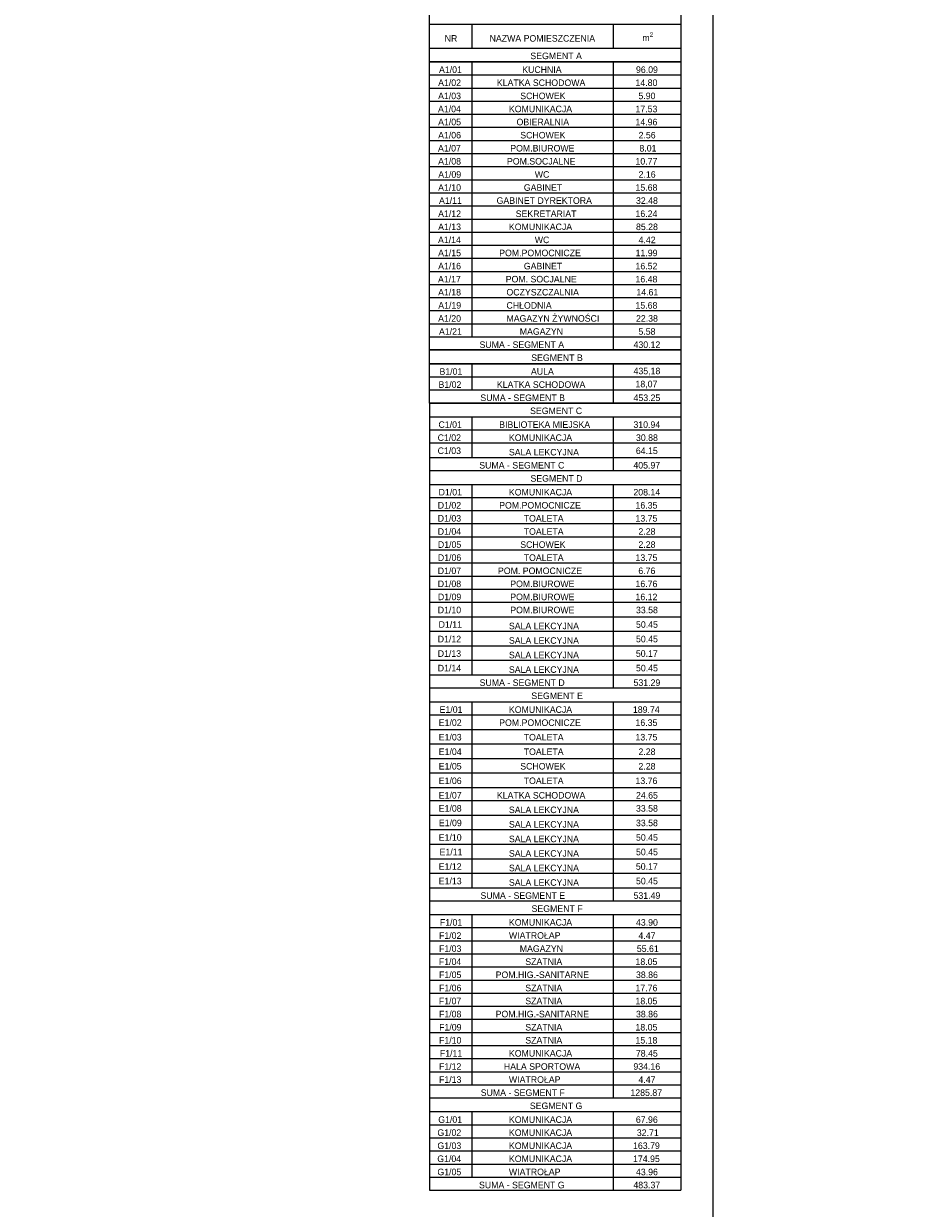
# Model space of a CAD drawing. Header units: centimetres. Extents: x -17621 to 77377, y -18613 to 66.
# Tile 88 of 173: x 16126 to 22306, y -14311 to -6167. Entities that reach past the tile are written whole.
import ezdxf

# ---------------------------------------------------------------- set-up
doc = ezdxf.new("R2010")
doc.units = ezdxf.units.CM
doc.layers.add('a_wymiarowanie', color=211, linetype='Continuous', lineweight=0)
for name, color, linetype in [('PDF2_A060 OZNACZENIA', 7, 'Continuous'), ('PDF2_A220 ŚCIANY WEWNĘTRZNE', 7, 'Continuous'), ('PDF2_Text', 7, 'Continuous'), ('PDF3_WIDOKOWA', 7, 'Continuous'), ('PDF_Text', 7, 'Continuous')]:
    doc.layers.add(name, color=color, linetype=linetype)
doc.styles.add('PDF Century Gothic', font='GOTHIC.TTF')
doc.dimstyles.new('ISO-25', dxfattribs={"dimtxt": 25, "dimasz": 20, "dimexe": 0.6, "dimexo": 0.375, "dimtad": 1, "dimdec": 0, "dimtxsty": 'PDF Century Gothic', "dimblk": 'ARCHTICK', "dimcen": 2.5, "dimadec": 1, "dimazin": 0, "dimtfac": 1, "dimtdec": 0, "dimtmove": 0, "dimatfit": 3, "dimldrblk": 'ARCHTICK', "dimfxl": 2, "dimfxlon": 1, "dimarcsym": 0})

# ---------------------------------------------------------------- blocks, each defined once
blk = doc.blocks.new('_ArchTick')
at = {"color": 0, "linetype": 'ByBlock', "const_width": 0.15}
blk.add_lwpolyline([(-0.5, -0.5), (0.5, 0.5)], dxfattribs=at)
blk = doc.blocks.new('*D1008')
at = {"layer": 'a_wymiarowanie', "color": 0, "linetype": 'Continuous', "lineweight": -2, "transparency": 16777216}
for p, q in [((27358, -10589.6), (27360.6, -10589.6)), ((27360, -10858.5), (27360, -10589.6)), ((27362, -10858.5), (27359.4, -10858.5))]:
    blk.add_line(p, q, dxfattribs=at)
at = {"layer": 'Defpoints', "color": 0, "linetype": 'Continuous', "transparency": 16777216}
for p in [(9504.8, -10589.6), (27360, -10589.6), (27387.7, -10858.5)]:
    blk.add_point(p, dxfattribs=at)
at = {"layer": 'a_wymiarowanie', "color": 0, "linetype": 'Continuous', "lineweight": -2, "transparency": 16777216, "xscale": 20, "yscale": 20, "zscale": 20}
for p, rotation in [((27360, -10589.6), 90), ((27360, -10858.5), 270)]:
    blk.add_blockref('_ArchTick', p, dxfattribs=dict(at, rotation=rotation))
at = {"layer": 'a_wymiarowanie', "color": 0, "linetype": 'Continuous', "lineweight": 0, "transparency": 16777216, "insert": (27346.2, -10724.1), "char_height": 25, "attachment_point": 5, "rotation": 90, "style": 'PDF Century Gothic'}
blk.add_mtext('269', dxfattribs=at)
blk = doc.blocks.new('*D1009')
at = {"layer": 'a_wymiarowanie', "color": 0, "linetype": 'Continuous', "lineweight": -2, "transparency": 16777216}
for p, q in [((27360, -10589.6), (27360, -10569.6)), ((27360, -10589.6), (27400.9, -10577.3)), ((27400.9, -10577.3), (27400.9, -10559)), ((27358, -10589.6), (27360.6, -10589.6)), ((27358, -10589.6), (27360.6, -10589.6)), ((27360, -10589.6), (27360, -10609.6))]:
    blk.add_line(p, q, dxfattribs=at)
at = {"layer": 'Defpoints', "color": 0, "linetype": 'Continuous', "transparency": 16777216}
for p in [(9427.8, -10589.6), (9504.8, -10589.6), (27360, -10589.6)]:
    blk.add_point(p, dxfattribs=at)
at = {"layer": 'a_wymiarowanie', "color": 0, "linetype": 'Continuous', "lineweight": -2, "transparency": 16777216, "xscale": 20, "yscale": 20, "zscale": 20}
for rotation in [90, 270]:
    blk.add_blockref('_ArchTick', (27360, -10589.6), dxfattribs=dict(at, rotation=rotation))
at = {"layer": 'a_wymiarowanie', "color": 0, "linetype": 'Continuous', "lineweight": 0, "transparency": 16777216, "insert": (27387.1, -10568.1), "char_height": 25, "attachment_point": 5, "rotation": 90, "style": 'PDF Century Gothic'}
blk.add_mtext('0', dxfattribs=at)

msp = doc.modelspace()

# ---------------------------------------------------------------- linework, layer by layer
at = {"layer": 'PDF2_A060 OZNACZENIA', "lineweight": 9}
for points in [[(20645.8, -8410.2), (18916.1, -8410.2), (18916.1, -5930.3), (20645.8, -5930.3)], [(20645.8, -8775.1), (18916.1, -8775.1), (18916.1, -8410.2), (20645.8, -8410.2)]]:
    msp.add_lwpolyline(points, close=True, dxfattribs=at)
for points in [[(18916.1, -6171.6), (20645.8, -6171.6)], [(19208.2, -6171.6), (19208.2, -6335)], [(20178.4, -6171.6), (20178.4, -6335)], [(18916.1, -6335), (20645.8, -6335)], [(18916.1, -6429.9), (20645.8, -6429.9)], [(19208.2, -6429.9), (19208.2, -8319.6)], [(20178.4, -6429.9), (20178.4, -8410.2)], [(18916.1, -6519.6), (20645.8, -6519.6)], [(18916.1, -6610.2), (20645.8, -6610.2)], [(18916.1, -6699.9), (20645.8, -6699.9)], [(18916.1, -6789.7), (20645.8, -6789.7)], [(18916.1, -6879.4), (20645.8, -6879.4)], [(18916.1, -6970), (20645.8, -6970)], [(18916.1, -7059.8), (20645.8, -7059.8)], [(18916.1, -7149.5), (20645.8, -7149.5)], [(18916.1, -7240.1), (20645.8, -7240.1)], [(18916.1, -7329.9), (20645.8, -7329.9)], [(18916.1, -7419.6), (20645.8, -7419.6)], [(18916.1, -7510.2), (20645.8, -7510.2)], [(18916.1, -7599.9), (20645.8, -7599.9)], [(18916.1, -7689.7), (20645.8, -7689.7)], [(18916.1, -7780.3), (20645.8, -7780.3)], [(18916.1, -7870), (20645.8, -7870)], [(18916.1, -7959.8), (20645.8, -7959.8)], [(18916.1, -8049.5), (20645.8, -8049.5)], [(18916.1, -8140.1), (20645.8, -8140.1)], [(18916.1, -8229.9), (20645.8, -8229.9)], [(18916.1, -8319.6), (20645.8, -8319.6)], [(18916.1, -8505), (20645.8, -8505)], [(19208.2, -8505), (19208.2, -8684.5)], [(20178.4, -8505), (20178.4, -8775.1)], [(18916.1, -8594.8), (20645.8, -8594.8)], [(18916.1, -8684.5), (20645.8, -8684.5)], [(18916.1, -8775.1), (20645.8, -8775.1)], [(18916.1, -8775.1), (18916.1, -9239.9), (20645.8, -9239.9)], [(20645.8, -8775.1), (20645.8, -9239.9)], [(18916.1, -8869.9), (20645.8, -8869.9)], [(19208.2, -8869.9), (19208.2, -9149.3)], [(20178.4, -8869.9), (20178.4, -9239.9)], [(18916.1, -8959.7), (20645.8, -8959.7)], [(18916.1, -9049.4), (20645.8, -9049.4)], [(18916.1, -9149.3), (20645.8, -9149.3)], [(18916.1, -9239.9), (20645.8, -9239.9)], [(18916.1, -9239.9), (18916.1, -10733.4), (20645.8, -10733.4)], [(20645.8, -9239.9), (20645.8, -10733.4)], [(18916.1, -9334.7), (20645.8, -9334.7)], [(19208.2, -9334.7), (19208.2, -10643.7)], [(20178.4, -9334.7), (20178.4, -10733.4)], [(18916.1, -9424.5), (20645.8, -9424.5)], [(18916.1, -9514.2), (20645.8, -9514.2)], [(18916.1, -9604), (20645.8, -9604)], [(18916.1, -9694.6), (20645.8, -9694.6)], [(18916.1, -9784.3), (20645.8, -9784.3)], [(18916.1, -9874.1), (20645.8, -9874.1)], [(18916.1, -9964.7), (20645.8, -9964.7)], [(18916.1, -10054.4), (20645.8, -10054.4)], [(18916.1, -10144.2), (20645.8, -10144.2)], [(18916.1, -10244.1), (20645.8, -10244.1)], [(18916.1, -10344), (20645.8, -10344)], [(18916.1, -10443.9), (20645.8, -10443.9)], [(18916.1, -10543.8), (20645.8, -10543.8)], [(18916.1, -10643.7), (20645.8, -10643.7)], [(18916.1, -10733.4), (20645.8, -10733.4)], [(18916.1, -10733.4), (18916.1, -12197.3), (20645.8, -12197.3)], [(20645.8, -10733.4), (20645.8, -12197.3)], [(18916.1, -10828.3), (20645.8, -10828.3)], [(19208.2, -10828.3), (19208.2, -12107.6)], [(20178.4, -10828.3), (20178.4, -12197.3)], [(18916.1, -10918.9), (20645.8, -10918.9)], [(18916.1, -11018.8), (20645.8, -11018.8)], [(18916.1, -11118.7), (20645.8, -11118.7)], [(18916.1, -11218.6), (20645.8, -11218.6)], [(18916.1, -11318.5), (20645.8, -11318.5)], [(18916.1, -11418.4), (20645.8, -11418.4)], [(18916.1, -11508.1), (20645.8, -11508.1)], [(18916.1, -11608), (20645.8, -11608)], [(18916.1, -11707.9), (20645.8, -11707.9)], [(18916.1, -11807.8), (20645.8, -11807.8)], [(18916.1, -11907.8), (20645.8, -11907.8)], [(18916.1, -12007.7), (20645.8, -12007.7)], [(18916.1, -12107.6), (20645.8, -12107.6)], [(18916.1, -12197.3), (20645.8, -12197.3)], [(18916.1, -12197.3), (18916.1, -13552), (20645.8, -13552)], [(20645.8, -12197.3), (20645.8, -13552)], [(18916.1, -12292.1), (20645.8, -12292.1)], [(19208.2, -12292.1), (19208.2, -13462.2)], [(20178.4, -12292.1), (20178.4, -13552)], [(18916.1, -12381.9), (20645.8, -12381.9)], [(18916.1, -12472.5), (20645.8, -12472.5)], [(18916.1, -12562.2), (20645.8, -12562.2)], [(18916.1, -12652), (20645.8, -12652)], [(18916.1, -12742.6), (20645.8, -12742.6)], [(18916.1, -12832.3), (20645.8, -12832.3)], [(18916.1, -12922.1), (20645.8, -12922.1)], [(18916.1, -13011.8), (20645.8, -13011.8)], [(18916.1, -13102.4), (20645.8, -13102.4)], [(18916.1, -13192.1), (20645.8, -13192.1)], [(18916.1, -13281.9), (20645.8, -13281.9)], [(18916.1, -13372.5), (20645.8, -13372.5)], [(18916.1, -13462.2), (20645.8, -13462.2)], [(18916.1, -13552), (20645.8, -13552)], [(18916.1, -13552), (18916.1, -14187), (20645.8, -14187)], [(20645.8, -13552), (20645.8, -14187)], [(18916.1, -13646.8), (20645.8, -13646.8)], [(19208.2, -13646.8), (19208.2, -14097.2)], [(20178.4, -13646.8), (20178.4, -14187)], [(18916.1, -13737.4), (20645.8, -13737.4)], [(18916.1, -13827.1), (20645.8, -13827.1)], [(18916.1, -13916.9), (20645.8, -13916.9)], [(18916.1, -14007.5), (20645.8, -14007.5)], [(18916.1, -14097.2), (20645.8, -14097.2)]]:
    msp.add_lwpolyline(points, dxfattribs=at)
at = {"layer": 'PDF2_A220 ŚCIANY WEWNĘTRZNE', "lineweight": 25}
for points in [[(18916.9, -6335.9), (20645.8, -6335.9), (20645.8, -6430.7), (18916.9, -6430.7)], [(18916.9, -8410.2), (20645.8, -8410.2), (20645.8, -8505), (18916.9, -8505)]]:
    msp.add_lwpolyline(points, close=True, dxfattribs=at)
at = {"layer": 'PDF3_WIDOKOWA', "color": 7, "lineweight": 5, "true_color": 0xffffff}
msp.add_lwpolyline([(5177.1, -18600.2), (5177.1, -5675.7), (20865.9, -5670.7), (20865.9, -18595.2)], close=True, dxfattribs=at)

# ---------------------------------------------------------------- texts
at = {"layer": 'PDF2_Text', "attachment_point": 4, "style": 'PDF Century Gothic'}
for s, insert, char_height in [('NR', (19020.7, -6268.6), 45.01), ('NAZWA POMIESZCZENIA', (19329.8, -6268.6), 45.005), ('SEGMENT A', (19610, -6388.9), 45.01), ('A1/01', (18981.8, -6483.7), 45.01), ('KUCHNIA', (19554.1, -6483.7), 45.01), ('96.09', (20336.5, -6483.7), 45.01), ('A1/02', (18975.9, -6573.5), 45.01), ('KLATKA SCHODOWA', (19379.7, -6573.5), 45.005), ('14.80', (20333.1, -6573.5), 45.01), ('A1/03', (18975.9, -6664), 45.01), ('SCHOWEK', (19540.6, -6664), 45.01), ('5.90', (20353.4, -6664), 45.01), ('A1/04', (18975, -6753.8), 45.01), ('KOMUNIKACJA', (19462.7, -6753.8), 45.005), ('17.53', (20333.1, -6753.8), 45.01), ('A1/05', (18975.9, -6843.5), 45.01), ('OBIERALNIA', (19515.2, -6843.5), 45.01), ('14.96', (20333.1, -6843.5), 45.01), ('A1/06', (18975.9, -6934.1), 45.01), ('SCHOWEK', (19540.6, -6934.1), 45.01), ('2.56', (20354.3, -6934.1), 45.01), ('A1/07', (18975, -7023.9), 45.01), ('POM.BIUROWE', (19472, -7023.9), 45.005), ('8.01', (20360.2, -7023.9), 45.01), ('A1/08', (18975.9, -7113.6), 45.01), ('POM.SOCJALNE', (19449.2, -7113.6), 45.005), ('10.77', (20333.1, -7113.6), 45.01), ('A1/09', (18976.7, -7204.2), 45.01), ('WC', (19640.5, -7204.2), 45.01), ('2.16', (20354.3, -7204.2), 45.01), ('A1/10', (18975.9, -7294), 45.01), ('GABINET', (19565.2, -7294), 45.01), ('15.68', (20333.1, -7294), 45.01), ('A1/11', (18981.8, -7383.7), 45.01), ('GABINET DYREKTORA', (19378, -7383.7), 45.005), ('32.48', (20336.5, -7383.7), 45.01), ('A1/12', (18975.9, -7474.3), 45.01), ('SEKRETARIAT', (19509.3, -7474.3), 45.005), ('16.24', (20333.1, -7474.3), 45.01), ('A1/13', (18975.9, -7564.1), 45.01), ('KOMUNIKACJA', (19462.7, -7564.1), 45.005), ('85.28', (20336.5, -7564.1), 45.01), ('A1/14', (18975, -7653.8), 45.01), ('WC', (19640.5, -7653.8), 45.01), ('4.42', (20354.3, -7653.8), 45.01), ('A1/15', (18975.9, -7743.6), 45.01), ('POM.POMOCNICZE', (19395.8, -7743.6), 45.005), ('11.99', (20334, -7743.6), 45.01), ('A1/16', (18975.9, -7834.2), 45.01), ('GABINET', (19565.2, -7834.2), 45.01), ('16.52', (20333.1, -7834.2), 45.01), ('A1/17', (18975, -7923.9), 45.01), ('POM. SOCJALNE', (19440.7, -7923.9), 45.005), ('16.48', (20333.1, -7923.9), 45.01), ('A1/18', (18975.9, -8013.7), 45.01), ('OCZYSZCZALNIA', (19445.8, -8013.7), 45.005), ('14.61', (20339, -8013.7), 45.01), ('A1/19', (18976.7, -8104.3), 45.01), ('CHŁODNIA', (19445.8, -8104.3), 45.01), ('15.68', (20333.1, -8104.3), 45.01), ('A1/20', (18975.9, -8194), 45.01), ('MAGAZYN ŻYWNOŚCI', (19445.8, -8194), 45.005), ('22.38', (20336.5, -8194), 45.01), ('A1/21', (18981.8, -8283.8), 45.01), ('MAGAZYN', (19537.2, -8283.8), 45.01), ('5.58', (20353.4, -8283.8), 45.01), ('SUMA - SEGMENT A', (19260.3, -8374.4), 45.005), ('430.12', (20319.6, -8374.4), 45.01), ('SEGMENT B', (19616, -8464.1), 45.01), ('B1/01', (18985.2, -8559), 45.01), ('AULA', (19614.3, -8558.1), 45.01), ('435,18', (20319.6, -8559), 45.01), ('B1/02', (18978.4, -8648.7), 45.01), ('KLATKA SCHODOWA', (19379.7, -8648.7), 45.005), ('18,07', (20333.1, -8648.7), 45.01), ('SUMA - SEGMENT B', (19266.3, -8739.3), 45.005), ('453.25', (20319.6, -8739.3), 45.01), ('SEGMENT C', (19608.3, -8829.1), 45.01), ('C1/01', (18978.4, -8923.9), 45.01), ('BIBLIOTEKA MIEJSKA', (19395.8, -8923.9), 45.005), ('310.94', (20318.7, -8923.9), 45.01), ('C1/02', (18972.5, -9013.6), 45.01), ('KOMUNIKACJA', (19462.7, -9013.6), 45.005), ('30.88', (20336.5, -9013.6), 45.01), ('C1/03', (18972.5, -9103.4), 45.01), ('SALA LEKCYJNA', (19462.7, -9113.5), 45.005), ('64.15', (20335.6, -9103.4), 45.01), ('SUMA - SEGMENT C', (19258.6, -9203.3), 45.005), ('405.97', (20318.7, -9203.3), 45.01), ('SEGMENT D', (19610.9, -9293.9), 45.01), ('D1/01', (18979.2, -9388.7), 45.01), ('KOMUNIKACJA', (19462.7, -9388.7), 45.005), ('208.14', (20318.7, -9388.7), 45.01), ('D1/02', (18973.3, -9478.5), 45.01), ('POM.POMOCNICZE', (19395.8, -9478.5), 45.005), ('16.35', (20333.1, -9478.5), 45.01), ('D1/03', (18973.3, -9568.2), 45.01), ('TOALETA', (19564.3, -9568.2), 45.01), ('13.75', (20333.1, -9568.2), 45.01), ('D1/04', (18973.3, -9658.8), 45.01), ('TOALETA', (19564.3, -9658.8), 45.01), ('2.28', (20353.4, -9658.8), 45.01), ('D1/05', (18974.2, -9748.6), 45.01), ('SCHOWEK', (19540.6, -9748.6), 45.01), ('2.28', (20353.4, -9748.6), 45.01), ('D1/06', (18974.2, -9838.3), 45.01), ('TOALETA', (19564.3, -9838.3), 45.01), ('13.75', (20333.1, -9838.3), 45.01), ('D1/07', (18973.3, -9928.9), 45.01), ('POM. POMOCNICZE', (19387.3, -9928.9), 45.005), ('6.76', (20352.6, -9928.9), 45.01), ('D1/08', (18973.3, -10018.7), 45.01), ('POM.BIUROWE', (19472, -10018.7), 45.005), ('16.76', (20333.1, -10018.7), 45.01), ('D1/09', (18974.2, -10108.4), 45.01), ('POM.BIUROWE', (19472, -10108.4), 45.005), ('16.12', (20333.1, -10108.4), 45.01), ('D1/10', (18973.3, -10198.2), 45.01), ('POM.BIUROWE', (19472, -10198.2), 45.005), ('33.58', (20336.5, -10198.2), 45.01), ('D1/11', (18979.2, -10298.1), 45.01), ('SALA LEKCYJNA', (19462.7, -10308.2), 45.005), ('50.45', (20336.5, -10298.1), 45.01), ('D1/12', (18973.3, -10398), 45.01), ('SALA LEKCYJNA', (19462.7, -10408.1), 45.005), ('50.45', (20336.5, -10398), 45.01), ('D1/13', (18973.3, -10497.9), 45.01), ('SALA LEKCYJNA', (19462.7, -10508), 45.005), ('50.17', (20335.6, -10497.9), 45.01), ('D1/14', (18973.3, -10597.8), 45.01), ('SALA LEKCYJNA', (19462.7, -10607.9), 45.005), ('50.45', (20336.5, -10597.8), 45.01), ('SUMA - SEGMENT D', (19261.2, -10697.7), 45.005), ('531.29', (20319.6, -10697.7), 45.01), ('SEGMENT E', (19616.8, -10788.3), 45.01), ('E1/01', (18986, -10883.1), 45.01), ('KOMUNIKACJA', (19462.7, -10883.1), 45.005), ('189.74', (20315.3, -10883.1), 45.01), ('E1/02', (18980.1, -10972.9), 45.01), ('POM.POMOCNICZE', (19395.8, -10972.9), 45.005), ('16.35', (20333.1, -10972.9), 45.01), ('E1/03', (18980.1, -11072.8), 45.01), ('TOALETA', (19564.3, -11072.8), 45.01), ('13.75', (20333.1, -11072.8), 45.01), ('E1/04', (18980.1, -11172.7), 45.01), ('TOALETA', (19564.3, -11172.7), 45.01), ('2.28', (20353.4, -11172.7), 45.01), ('E1/05', (18980.1, -11272.6), 45.01), ('SCHOWEK', (19540.6, -11272.6), 45.01), ('2.28', (20353.4, -11272.6), 45.01), ('E1/06', (18980.1, -11372.5), 45.01), ('TOALETA', (19564.3, -11372.5), 45.01), ('13.76', (20333.1, -11372.5), 45.01), ('E1/07', (18980.1, -11472.4), 45.01), ('KLATKA SCHODOWA', (19379.7, -11472.4), 45.005), ('24.65', (20336.5, -11472.4), 45.01), ('E1/08', (18980.1, -11562.2), 45.01), ('SALA LEKCYJNA', (19462.7, -11572.2), 45.005), ('33.58', (20336.5, -11562.2), 45.01), ('E1/09', (18980.9, -11662.1), 45.01), ('SALA LEKCYJNA', (19462.7, -11672.1), 45.005), ('33.58', (20336.5, -11662.1), 45.01), ('E1/10', (18980.1, -11762), 45.01), ('SALA LEKCYJNA', (19462.7, -11772.1), 45.005), ('50.45', (20336.5, -11762), 45.01), ('E1/11', (18986, -11861.9), 45.01), ('SALA LEKCYJNA', (19462.7, -11872), 45.005), ('50.45', (20336.5, -11861.9), 45.01), ('E1/12', (18980.1, -11961.8), 45.01), ('SALA LEKCYJNA', (19462.7, -11971.9), 45.005), ('50.17', (20335.6, -11961.8), 45.01), ('E1/13', (18980.1, -12061.7), 45.01), ('SALA LEKCYJNA', (19462.7, -12071.8), 45.005), ('50.45', (20336.5, -12061.7), 45.01), ('SUMA - SEGMENT E', (19267.1, -12161.6), 45.005), ('531.49', (20319.6, -12161.6), 45.01), ('SEGMENT F', (19618.5, -12251.4), 45.01), ('F1/01', (18987.7, -12346.2), 45.01), ('KOMUNIKACJA', (19462.7, -12346.2), 45.005), ('43.90', (20336.5, -12346.2), 45.01), ('F1/02', (18981.8, -12436.8), 45.01), ('WIATROŁAP', (19462.7, -12435.8), 45.01), ('4.47', (20353.4, -12436.8), 45.01), ('F1/03', (18981.8, -12526.6), 45.01), ('MAGAZYN', (19537.2, -12526.6), 45.01), ('55.61', (20342.4, -12526.6), 45.01), ('F1/04', (18980.9, -12616.3), 45.01), ('SZATNIA', (19575.3, -12616.3), 45.01), ('18.05', (20333.1, -12616.3), 45.01), ('F1/05', (18981.8, -12706.1), 45.01), ('POM.HIG.-SANITARNE', (19371.3, -12706.1), 45.005), ('38.86', (20336.5, -12706.1), 45.01), ('F1/06', (18981.8, -12796.7), 45.01), ('SZATNIA', (19575.3, -12796.7), 45.01), ('17.76', (20333.1, -12796.7), 45.01), ('F1/07', (18980.9, -12886.4), 45.01), ('SZATNIA', (19575.3, -12886.4), 45.01), ('18.05', (20333.1, -12886.4), 45.01), ('F1/08', (18981.8, -12976.2), 45.01), ('POM.HIG.-SANITARNE', (19371.3, -12976.2), 45.005), ('38.86', (20336.5, -12976.2), 45.01), ('F1/09', (18982.6, -13066.8), 45.01), ('SZATNIA', (19575.3, -13066.8), 45.01), ('18.05', (20333.1, -13066.8), 45.01), ('F1/10', (18981.8, -13156.5), 45.01), ('SZATNIA', (19575.3, -13156.5), 45.01), ('15.18', (20333.1, -13156.5), 45.01), ('F1/11', (18987.7, -13246.3), 45.01), ('KOMUNIKACJA', (19462.7, -13246.3), 45.005), ('78.45', (20335.6, -13246.3), 45.01), ('F1/12', (18981.8, -13336.9), 45.01), ('HALA SPORTOWA', (19428, -13336.9), 45.005), ('934.16', (20318.7, -13336.9), 45.01), ('F1/13', (18981.8, -13426.6), 45.01), ('WIATROŁAP', (19462.7, -13426.4), 45.01), ('4.47', (20353.4, -13426.6), 45.01), ('SUMA - SEGMENT F', (19268.8, -13516.4), 45.005), ('1285.87', (20298.4, -13516.4), 45.01), ('SEGMENT G', (19606.6, -13607), 45.01), ('G1/01', (18976.7, -13701.8), 45.01), ('KOMUNIKACJA', (19462.7, -13701.8), 45.005), ('67.96', (20335.6, -13701.8), 45.01), ('G1/02', (18970.8, -13791.5), 45.01), ('KOMUNIKACJA', (19462.7, -13791.5), 45.005), ('32.71', (20342.4, -13791.5), 45.01), ('G1/03', (18970.8, -13881.3), 45.01), ('KOMUNIKACJA', (19462.7, -13881.3), 45.005), ('163.79', (20316.2, -13881.3), 45.01), ('G1/04', (18969.9, -13971), 45.01), ('KOMUNIKACJA', (19462.7, -13971), 45.005), ('174.95', (20316.2, -13971), 45.01), ('G1/05', (18970.8, -14061.6), 45.01), ('WIATROŁAP', (19462.7, -14061.4), 45.01), ('43.96', (20336.5, -14061.6), 45.01), ('SUMA - SEGMENT G', (19257, -14151.4), 45.005), ('483.37', (20318.7, -14151.4), 45.01)]:
    msp.add_mtext(s, dxfattribs=dict(at, insert=insert, char_height=char_height))
at = {"layer": 'PDF_Text', "insert": (20380.5, -6257.2), "char_height": 45.004, "attachment_point": 4, "style": 'PDF Century Gothic'}
msp.add_mtext('\\A1;m{\\H0.7x;\\S2^ ;}', dxfattribs=at)

# ---------------------------------------------------------------- dimensions: what is measured, and where the dimension line sits
at = {"layer": 'a_wymiarowanie', "linetype": 'Continuous', "lineweight": 0}
for base, p1, p2, picture, middle in [((27359.9703996, -10589.5753991), (9504.8076714, -10589.5753991), (9427.7919615, -10589.5753991), '*D1009', (27387.1405474, -10576.6732076)), ((27360, -10589.6), (27387.7, -10858.5), (9504.8, -10589.6), '*D1008', (27346.2, -10724.1))]:
    dim = msp.add_linear_dim(base=base, p1=p1, p2=p2, angle=90, dimstyle='ISO-25', override={"dimtmove": 1}, dxfattribs=at)
    dim.commit()
    dim.dimension.update_dxf_attribs({"geometry": picture, "text_midpoint": middle})

doc.saveas('drawing.dxf')
